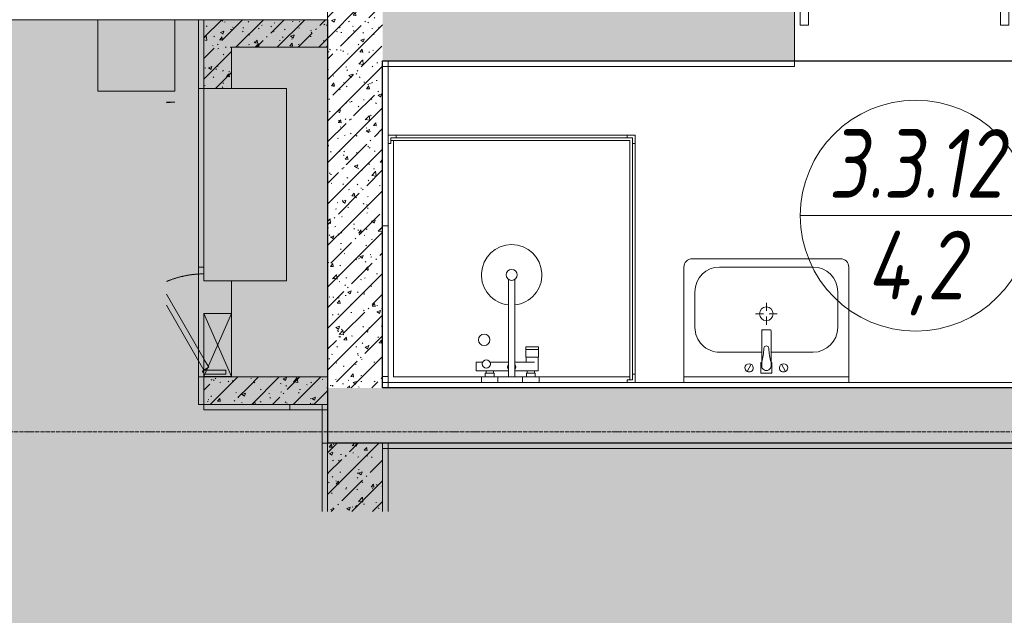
# Model space of a CAD drawing. Header units: millimetres. Extents: x 42571 to 146629, y -34435 to 73146.
# Tile 31 of 94: x 48471 to 52055, y -14682 to -12514. Entities that reach past the tile are written whole.
import ezdxf
from ezdxf.enums import TextEntityAlignment as Align

# ---------------------------------------------------------------- set-up
doc = ezdxf.new("R2010")
doc.units = ezdxf.units.MM
for name, pattern in [('-d1-01', [1, 0, -1]), ('-D1-02х01', [3, 2, -1]), ('-D1d1-15x02', [19, 15, -2, 0, -2])]:
    doc.linetypes.add(name, pattern=pattern)
doc.layers.get('Defpoints').update_dxf_attribs({"color": 31})
for name, color, linetype, lineweight in [('0_S_Black_02', 7, 'Continuous', 5), ('0_S_Black_04', 7, 'Continuous', 9), ('_0', 7, 'Continuous', 13), ('ob_pomeshen', 62, 'Continuous', 13), ('Opening Swing', 7, '-D1-02х01', 5), ('Panel', 7, 'Continuous', 5), ('Двери', 7, 'Continuous', 5), ('Общие ребра', 7, 'Continuous', 5), ('Окна', 7, 'Continuous', 5), ('Оси', 7, 'Continuous', 5), ('Основа _2_', 7, 'Continuous', 5), ('Отделка 2 _5_', 7, 'Continuous', 5), ('Перекрытия', 7, 'Continuous', 5), ('Сантехнические приборы', 7, 'Continuous', 5), ('Стены', 7, 'Continuous', 5), ('Элементы узлов', 7, 'Continuous', 5)]:
    doc.layers.add(name, color=color, linetype=linetype, lineweight=lineweight)
doc.layers.add('_Разделитель помещений_', color=7, linetype='-d1-01', lineweight=5, true_color=0x0080c0)
doc.styles.add('fl_iso paper', font='isocpeur.ttf', dxfattribs={"width": 0.8, "oblique": 10})
pattern_1 = [(45, (-51337.11, -26686.75), (-75.43415, 75.43415), [106.68, -17.78, 3.556, -17.78]), (45, (-51337.11, -26611.36), (-75.43415, 75.43415), []), (50, (-51337.11, -26686.75), (127.52922, -11.15758), [13.335, -146.685]), (355, (-51337.11, -26686.75), (-24.66966, 133.74002), [10.668, -117.348]), (100.451, (-51326.49, -26687.68), (102.85973, 122.58178), [11.333, -124.663]), (46.184, (-51337.11, -26651.19), (189.75516, -29.43036), [20.002, -220.027]), (96.636, (-51321.3, -26653.64), (166.1822, 173.1996), [17, -186.995]), (351.184, (-51337.11, -26651.19), (166.18393, 173.19757), [16.002, -176.022]), (21, (-51319.33, -26660.08), (106.13027, -71.58603), [13.335, -146.685]), (326, (-51319.33, -26660.08), (43.26188, 128.93175), [10.668, -117.348]), (71.451, (-51310.49, -26666.04), (149.39198, 57.34505), [11.333, -124.663]), (37.5, (-51337.114, -26686.746), (2.162228, 59.188357), [3.353, -112.573, 3.353, -115.773, -117.793]), (37.5, (-51337.114, -26686.746), (2.162228, 59.188357), [-235.052, 3.353, -114.44]), (7.5, (-51337.114, -26686.746), (46.773857, 70.12615), [3.353, -64.567, 3.353, -109.906, -44.894]), (7.5, (-51337.114, -26686.746), (46.773857, 70.12615), [-181.178, 3.353, -41.542]), (327.5, (-51376.763, -26686.746), (94.91367, -4.010093), [3.353, -41.097, 3.353, -135.331, -184.023]), (327.5, (-51376.763, -26686.746), (94.91367, -4.010093), [-183.134, 3.353, -180.67]), (317.5, (-51394.54, -26686.75), (103.69057, 17.79882), [3.353, -54.432, 3.353, -88.748, -130.683]), (317.5, (-51394.54, -26686.75), (103.69057, 17.79882), [-149.885, 3.353, -127.33])]

# ---------------------------------------------------------------- blocks, each defined once
blk = doc.blocks.new('помещение')
at = {"color": 0}
blk.add_line((-420, 0), (420, 0), dxfattribs=at)
blk.add_circle((0, 0), 420, dxfattribs=at)
at = {"linetype": 'ByBlock', "style": 'fl_iso paper', "oblique": 10, "width": 0.8}
for tag, p in [('TXT1', (0, 190)), ('TXT2', (0, -180))]:
    blk.add_attdef(tag, text='', height=250, dxfattribs=at).set_placement(p, align=Align.MIDDLE_CENTER)
blk = doc.blocks.new('A_DOR_Door - Вн_Одинарные_800x2100H-15215734-50_AS_Plan_L01_Маркировочный - зависимый 4')
at = {"layer": 'Opening Swing'}
blk.add_arc((-350, -100), 700, 270, 0, dxfattribs=at)
at = {"layer": 'Panel'}
for p, q in [((-380, -30), (-350, -30)), ((-380, -100), (-380, -30)), ((-380, -30), (-380, -100)), ((-350, -30), (-380, -30)), ((-350, -30), (-350, -100)), ((-350, -100), (-350, -30)), ((350, -100), (350, -30)), ((350, -30), (380, -30)), ((350, -30), (350, -100)), ((350, -30), (380, -30)), ((380, -30), (380, -100)), ((380, -100), (380, -30)), ((-350, -100), (-380, -100)), ((-380, -100), (-350, -100)), ((-350, -100), (-350, -800)), ((-310, -100), (-350, -100)), ((-350, -100), (-350, -800)), ((-310, -800), (-310, -100)), ((380, -100), (350, -100)), ((380, -100), (350, -100)), ((-350, -800), (-310, -800))]:
    blk.add_line(p, q, dxfattribs=at)
blk = doc.blocks.new('MR_Тумба-Умывальник с зеркалом - Тумба-умывальник_600-2551778-50_AS_Plan_L01_Маркировочный - зависимый 4')
at = {"layer": 'Сантехнические приборы'}
for p, q in [((-300, 0), (-300, -420)), ((300, 0), (-300, 0)), ((300, -420), (300, 0)), ((-300, -20), (300, -20)), ((20, -33.1), (-20, -33.1)), ((-20, -33.1), (-20, -73.1)), ((20, -73.1), (20, -33.1)), ((-69.7, -39.8), (-55.6, -66.3)), ((-17, -60), (-17, -73.1)), ((17, -73.1), (17, -60)), ((69.7, -39.8), (55.6, -66.3)), ((-20, -73.1), (-17, -73.1)), ((-17, -73.1), (-17, -187.9)), ((17, -187.9), (17, -73.1)), ((17, -73.1), (20, -73.1)), ((-17, -110), (-170, -110)), ((-17, -187.9), (-17, -110)), ((170, -110), (17, -110)), ((17, -110), (17, -187.9)), ((-260, -200), (-260, -330)), ((-14, -190.9), (14, -190.9)), ((14, -190.9), (-14, -190.9)), ((0, -210), (0, -240)), ((260, -330), (260, -200)), ((-10, -250), (-40, -250)), ((40, -250), (10, -250)), ((0, -290), (0, -260)), ((-170, -420), (170, -420)), ((-270, -450), (270, -450))]:
    blk.add_line(p, q, dxfattribs=at)
for centre, radius, start, end in [((-62.7, -53.1), 15, 360, 180), ((-62.7, -53.1), 15, 180, 360), ((0, -60), 17, 360, 180), ((62.7, -53.1), 15, 360, 180), ((62.7, -53.1), 15, 180, 360), ((-217.6, -129.9), 208.5, 1.5946, 15.8177), ((217.6, -129.9), 208.5, 164.1823, 178.4054), ((-170, -200), 90, 90, 180), ((0, -124.1), 9.19, 180, 360), ((170, -200), 90, 360, 90), ((-14, -187.9), 3, 180, 270), ((-14, -187.9), 3, 195, 255), ((14, -187.9), 3, 270, 0), ((14, -187.9), 3, 285, 345), ((0, -250), 25, 0, 180), ((0, -250), 25, 180, 0), ((-170, -330), 90, 180, 270), ((170, -330), 90, 270, 360), ((-270, -420), 30, 180, 270), ((270, -420), 30, 270, 360)]:
    blk.add_arc(centre, radius, start, end, dxfattribs=at)
blk = doc.blocks.new('MR_Душевой поддон - Санузел с душем_900х900-1993868-50_AS_Plan_L01_Маркировочный - зависимый 4')
at = {"layer": 'Сантехнические приборы'}
for p, q in [((-70, 0), (-100, 0)), ((-100, 0), (-100, -30)), ((-100, -30), (-100, 0)), ((-100, 0), (-70, 0)), ((-70, -10), (-70, 0)), ((-70, 0), (-70, -10)), ((310, 0), (250.2, 0)), ((250.2, 0), (250.2, -20)), ((310, -20), (310, 0)), ((459.8, 0), (400, 0)), ((400, 0), (400, -20)), ((459.8, -20), (459.8, 0)), ((800, 0), (-100, 0)), ((-100, 0), (-100, -900)), ((-100, -30), (-90, -30)), ((-90, -30), (-100, -30)), ((-90, -30), (-90, -10)), ((-90, -10), (-70, -10)), ((-70, -10), (-90, -10)), ((-90, -10), (-90, -30)), ((-80, -10), (-90, -10)), ((-90, -10), (-90, -890)), ((-90, -890), (-90, -10)), ((-90, -10), (-80, -10)), ((-80, -880), (-80, -10)), ((-80, -10), (-80, -880)), ((780, -20), (-80, -20)), ((250.2, -20), (310, -20)), ((296, -20), (264, -20)), ((264, -20), (264, -34)), ((264, -34), (296, -34)), ((293.6, -34), (266.7, -34)), ((266.7, -34), (266.7, -42)), ((293.6, -42), (293.6, -34)), ((296, -34), (296, -20)), ((361.3, -20), (338.7, -20)), ((338.7, -20), (338.7, -375.1)), ((361.3, -375.1), (361.3, -20)), ((400, -20), (459.8, -20)), ((446, -20), (414, -20)), ((414, -20), (414, -34)), ((414, -34), (446, -34)), ((443.3, -34), (416.4, -34)), ((416.4, -34), (416.4, -42)), ((443.3, -42), (443.3, -34)), ((446, -34), (446, -20)), ((780, -880), (780, -20)), ((800, -900), (800, 0)), ((266.7, -42), (253.8, -42)), ((253.8, -42), (253.8, -92.5)), ((338.7, -42), (266.7, -42)), ((266.7, -42), (293.6, -42)), ((479.1, -42), (361.3, -42)), ((416.4, -42), (443.3, -42)), ((479.1, -73.7), (479.1, -42)), ((298.9, -92.5), (251.9, -92.5)), ((251.9, -92.5), (251.9, -120)), ((253.8, -92.5), (296.6, -92.5)), ((266.7, -73.7), (338.7, -73.7)), ((296.6, -92.5), (296.6, -73.7)), ((298.9, -120), (298.9, -92.5)), ((361.3, -73.7), (428.7, -73.7)), ((455.7, -73.7), (479.1, -73.7)), ((251.9, -120), (298.9, -120)), ((298.9, -120), (251.9, -120)), ((251.9, -120), (251.9, -129.1)), ((251.9, -129.1), (298.9, -129.1)), ((298.9, -129.1), (298.9, -120)), ((-100, -870), (-100, -900)), ((-90, -870), (-100, -870)), ((-100, -870), (-90, -870)), ((-100, -900), (-100, -870)), ((-90, -890), (-90, -870)), ((-90, -870), (-90, -890)), ((-70, -890), (-90, -890)), ((-90, -890), (-70, -890)), ((-90, -890), (790, -890)), ((790, -890), (-90, -890)), ((790, -880), (-80, -880)), ((-80, -880), (790, -880)), ((-70, -900), (-70, -890)), ((-70, -890), (-70, -900)), ((790, -890), (770, -890)), ((770, -890), (770, -900)), ((770, -900), (770, -890)), ((770, -890), (790, -890)), ((800, -870), (790, -870)), ((790, -870), (790, -890)), ((790, -890), (790, -870)), ((790, -870), (800, -870)), ((790, -890), (790, -880)), ((790, -880), (790, -890)), ((800, -900), (800, -870)), ((800, -870), (800, -900)), ((-100, -900), (800, -900)), ((-100, -900), (-70, -900)), ((-70, -900), (-100, -900)), ((770, -900), (800, -900)), ((800, -900), (770, -900))]:
    blk.add_line(p, q, dxfattribs=at)
for centre, radius, start, end in [((350, -56.1), 15.5, 137.0093, 222.9907), ((350, -56.1), 15.5, 317.0093, 42.9907), ((442.2, -67.2), 15, 334.0483, 205.9517), ((442.2, -67.2), 15, 0, 180), ((442.2, -67.2), 15, 180, 360), ((450, -155.2), 20.9, 0, 180), ((450, -155.2), 20.9, 180, 0), ((350, -391.5), 110, 95.916, 84.084), ((350, -391.5), 20, 0, 180), ((350, -391.5), 20, 180, 360), ((350, -391.5), 20, 55.4667, 124.5333)]:
    blk.add_arc(centre, radius, start, end, dxfattribs=at)
blk = doc.blocks.new('A_MEQ_OpeningWall-Rectangular - ВК-10872052-50_AS_Plan_L01_Маркировочный - зависимый 4')
at = {"layer": 'Окна'}
for p, q in [((-225, 50), (-225, -50)), ((475, 50), (475, -50))]:
    blk.add_line(p, q, dxfattribs=at)
at = {"layer": 'Элементы узлов'}
for p, q in [((475, 50), (-225, 50)), ((-225, 50), (-225, -50)), ((475, -50), (475, 50))]:
    blk.add_line(p, q, dxfattribs=at)
blk = doc.blocks.new('A_MEQ_OpeningWall-Rectangular - ВК-12411387-50_AS_Plan_L01_Маркировочный - зависимый 4')
at = {"layer": 'Элементы узлов', "true_color": 0x808080, "transparency": 33554585}
blk.add_hatch(color=8, dxfattribs=at).paths.add_polyline_path([(10, -50), (240, -50), (240, 50), (10, 50)])
at = {"layer": 'Окна'}
for p, q in [((10, 50), (10, -50)), ((240, 50), (240, -50))]:
    blk.add_line(p, q, dxfattribs=at)
at = {"layer": 'Элементы узлов'}
for p, q in [((240, 50), (10, -50)), ((10, 50), (240, -50)), ((240, 50), (10, 50)), ((10, 50), (10, -50)), ((240, -50), (240, 50)), ((10, -50), (240, -50))]:
    blk.add_line(p, q, dxfattribs=at)
blk = doc.blocks.new('A_MEQ_DoorWall - ВК-15821203-50_AS_Plan_L01_Маркировочный - зависимый 4')
at = {"layer": 'Opening Swing'}
blk.add_arc((-50, 50), 350, 360, 23.0503, dxfattribs=at)
at = {"layer": 'Panel'}
for p, q in [((186.6, 186.6), (-50, 50)), ((-9.7, 50.2), (226.6, 186.6)), ((-50, 50), (-65, 50)), ((315, 50), (300, 50))]:
    blk.add_line(p, q, dxfattribs=at)
at = {"layer": 'Panel', "color": 251, "true_color": 0x4c4c4c}
for p, q in [((-65, 50), (-65, -30)), ((-50, -30), (-50, 50)), ((-50, 50), (-40, 32.7)), ((-40, 32.7), (-10, 50)), ((-65, -30), (-50, -30))]:
    blk.add_line(p, q, dxfattribs=at)
at = {"layer": 'Panel'}
blk.add_arc((-55, 50), 5, 0, 180, dxfattribs=at)
at = {"layer": 'Двери'}
blk.add_line((-75, 50), (-75, -50), dxfattribs=at)
blk = doc.blocks.new('A$Cdea34fad')
at = {"layer": 'Стены'}
h = blk.add_hatch(dxfattribs=at)
h.set_pattern_fill('FP_6', color=256, style=0, pattern_type=2)
h.set_pattern_definition(pattern_1)
h.paths.add_polyline_path([(7078.1, 22191.6), (7221.6, 22191.6), (7221.6, 22991.6), (7021.6, 22991.6), (7021.6, 22191.6)])
h = blk.add_hatch(dxfattribs=at)
h.set_pattern_fill('FP_6', color=256, style=0, pattern_type=2)
h.set_pattern_definition(pattern_1)
h.paths.add_polyline_path([(8721.6, 22791.6), (8721.6, 22991.6), (7221.6, 22991.6), (7221.6, 22791.6), (8111.9, 22791.6)])
h.paths.add_polyline_path([(10751.6, 22791.6), (10751.6, 22991.6), (10471.6, 22991.6), (10471.6, 22791.6)])
h.paths.add_polyline_path([(9771.6, 22791.6), (9771.6, 22991.6), (9521.6, 22991.6), (9521.6, 22791.6)])
h = blk.add_hatch(dxfattribs=at)
h.set_pattern_fill('FP_6', color=256, style=0, pattern_type=2)
h.set_pattern_definition(pattern_1)
h.paths.add_polyline_path([(6571.6, 22691.6), (6671.6, 22691.6), (6671.6, 22941.6), (6571.6, 22941.6)])
h = blk.add_hatch(dxfattribs=at)
h.set_pattern_fill('FP_6', color=256, style=0, pattern_type=2)
h.set_pattern_definition(pattern_1)
h.paths.add_polyline_path([(7021.6, 22841.6), (7021.6, 22941.6), (6671.6, 22941.6), (6671.6, 22841.6)])
h = blk.add_hatch(dxfattribs=at)
h.set_pattern_fill('FP_6', color=256, style=0, pattern_type=2)
h.set_pattern_definition(pattern_1)
h.paths.add_polyline_path([(7221.6, 21601.6), (7221.6, 22191.6), (7021.6, 22191.6), (7021.6, 21601.6), (7078.1, 21601.6)])
h = blk.add_hatch(dxfattribs=at)
h.set_pattern_fill('FP_9', color=256, style=0, pattern_type=2)
h.set_pattern_definition([(45, (-51337.11, -26686.75), (-75.43415, 75.43415), [106.68, -17.78, 3.556, -17.78]), (45, (-51337.11, -26611.36), (-75.43415, 75.43415), []), (50, (-51337.11, -26686.75), (127.52922, -11.15758), [13.335, -146.685]), (355, (-51337.11, -26686.75), (-24.66966, 133.74002), [10.668, -117.348]), (100.451, (-51326.49, -26687.68), (102.85973, 122.58178), [11.333, -124.663]), (46.184, (-51337.11, -26651.19), (189.75516, -29.43036), [20.003, -220.028]), (96.636, (-51321.3, -26653.64), (166.1822, 173.1996), [17, -186.995]), (351.184, (-51337.11, -26651.19), (166.18393, 173.19757), [16.002, -176.022]), (21, (-51319.33, -26660.08), (106.13027, -71.58603), [13.335, -146.685]), (326, (-51319.33, -26660.08), (43.26188, 128.93175), [10.668, -117.348]), (71.451, (-51310.49, -26666.04), (149.39198, 57.34505), [11.333, -124.663]), (37.5, (-51337.114, -26686.746), (2.162228, 59.188357), [3.353, -112.573, 3.353, -115.773, -117.793]), (37.5, (-51337.114, -26686.746), (2.162228, 59.188357), [-235.052, 3.353, -114.44]), (7.5, (-51337.114, -26686.746), (46.773857, 70.12615), [3.353, -64.567, 3.353, -109.906, -44.895]), (7.5, (-51337.114, -26686.746), (46.773857, 70.12615), [-181.178, 3.353, -41.542]), (327.5, (-51376.763, -26686.746), (94.91367, -4.010093), [3.353, -41.097, 3.353, -135.331, -184.023]), (327.5, (-51376.763, -26686.746), (94.91367, -4.010093), [-183.134, 3.353, -180.67]), (317.5, (-51394.54, -26686.75), (103.69057, 17.79882), [3.353, -54.432, 3.353, -88.748, -130.683]), (317.5, (-51394.54, -26686.75), (103.69057, 17.79882), [-149.885, 3.353, -127.33])])
h.paths.add_polyline_path([(6732, 21541.6), (6732, 21641.6), (6571.6, 21641.6), (6571.6, 21541.6)])
h = blk.add_hatch(dxfattribs=at)
h.set_pattern_fill('FP_6', color=256, style=0, pattern_type=2)
h.set_pattern_definition(pattern_1)
h.paths.add_polyline_path([(7021.6, 21541.6), (7021.6, 21641.6), (6732, 21641.6), (6732, 21541.6), (6883.8, 21541.6)])
h = blk.add_hatch(dxfattribs=at)
h.set_pattern_fill('FP_6', color=256, style=0, pattern_type=2)
h.set_pattern_definition(pattern_1)
h.paths.add_polyline_path([(7001.6, 21400), (7021.6, 21400), (7021.6, 21401.6), (9771.6, 21401.6), (9771.6, 21601.6), (7021.6, 21601.6), (7021.6, 21541.6), (7001.6, 21541.6), (7001.6, 21401.6)])
h.paths.add_polyline_path([(10751.6, 21401.6), (10751.6, 21601.6), (10471.6, 21601.6), (10471.6, 21401.6), (10696.5, 21401.6)])
h = blk.add_hatch(dxfattribs=at)
h.set_pattern_fill('FP_6', color=256, style=0, pattern_type=2)
h.set_pattern_definition(pattern_1)
h.paths.add_polyline_path([(7021.6, 21151.6), (7221.6, 21151.6), (7221.6, 21401.6), (7021.6, 21401.6), (7021.6, 21389.2)])
at = {"layer": '0_S_Black_02'}
for p, q in [((6185.2, 22941.6), (6465.2, 22941.6)), ((6185.2, 22681.6), (6185.2, 22941.6)), ((6465.2, 22941.6), (6465.2, 22681.6)), ((6465.2, 22681.6), (6185.2, 22681.6)), ((6435, 22641.6), (6465.2, 22641.6)), ((6435, 22638.5), (6465.2, 22641.6))]:
    blk.add_line(p, q, dxfattribs=at)
at = {"layer": '0_S_Black_04'}
for p, q in [((6571.6, 21991.6), (6571.6, 22691.6)), ((6571.6, 22691.6), (6871.6, 22691.6)), ((6871.6, 22691.6), (6871.6, 21991.6)), ((6871.6, 21991.6), (6571.6, 21991.6))]:
    blk.add_line(p, q, dxfattribs=at)
at = {"layer": '_Разделитель помещений_'}
for p, q in [((7021.6, 35241.6), (7021.6, 22941.6)), ((3221.6, 22941.6), (7021.6, 22941.6)), ((7021.6, 22341.6), (7021.6, 21641.6)), ((7021.6, 22191.6), (7021.6, 21641.6))]:
    blk.add_line(p, q, dxfattribs=at)
at = {"layer": 'Общие ребра'}
for p in [(7001.6, 21400), (7021.6, 21401.6)]:
    blk.add_line(p, (7021.6, 21400), dxfattribs=at)
at = {"layer": 'Оси', "linetype": '-D1d1-15x02'}
blk.add_line((800, 21441.6), (35493.8, 21441.6), dxfattribs=at)
at = {"layer": 'Основа _2_', "lineweight": 9}
for p, q in [((7021.6, 22991.6), (7021.6, 22191.6)), ((8721.6, 22791.6), (8721.6, 22991.6)), ((6571.6, 22941.6), (6671.6, 22941.6)), ((6571.6, 22941.6), (6571.6, 22691.6)), ((6571.6, 22691.6), (6571.6, 22941.6)), ((7021.6, 22941.6), (6671.6, 22941.6)), ((7021.6, 22841.6), (7021.6, 22941.6)), ((6671.6, 22841.6), (6671.6, 22691.6)), ((6671.6, 22841.6), (7021.6, 22841.6)), ((7221.6, 22791.6), (8721.6, 22791.6)), ((7221.6, 22191.6), (7221.6, 22791.6)), ((8721.6, 22791.6), (7221.6, 22791.6)), ((7221.6, 22791.6), (7221.6, 22191.6)), ((6571.6, 22691.6), (6671.6, 22691.6)), ((7021.6, 22191.6), (7021.6, 21601.6)), ((7221.6, 21643.2), (7221.6, 22191.6)), ((7221.6, 22191.6), (7221.6, 21643.2)), ((6571.6, 22061.1), (6571.6, 22041.6)), ((6571.6, 22041.6), (6571.6, 22061.1)), ((6571.6, 21641.6), (6732, 21641.6)), ((6571.6, 21541.6), (6571.6, 21641.6)), ((7021.6, 21641.6), (6732, 21641.6)), ((7021.6, 21541.6), (7021.6, 21641.6)), ((7221.6, 21601.6), (7221.6, 21643.2)), ((7221.6, 21643.2), (7221.6, 21601.6)), ((7021.6, 21541.6), (7021.6, 21601.6)), ((10501.1, 21601.6), (7221.6, 21601.6)), ((7221.6, 21601.6), (10501.1, 21601.6)), ((6571.6, 21541.6), (6732, 21541.6)), ((6732, 21541.6), (6883.8, 21541.6)), ((6883.8, 21541.6), (6732, 21541.6)), ((6883.8, 21541.6), (7021.6, 21541.6)), ((7021.6, 21541.6), (6883.8, 21541.6)), ((7001.6, 21541.6), (7001.6, 21401.6)), ((7001.6, 21401.6), (7001.6, 21400)), ((7021.6, 21400), (7021.6, 21151.6)), ((7021.6, 21151.6), (7021.6, 21400)), ((7221.6, 21401.6), (10751.6, 21401.6)), ((7221.6, 21151.6), (7221.6, 21401.6)), ((10751.6, 21401.6), (7221.6, 21401.6)), ((7221.6, 21401.6), (7221.6, 21151.6))]:
    blk.add_line(p, q, dxfattribs=at)
at = {"layer": 'Отделка 2 _5_'}
for p, q in [((6551.6, 22941.6), (6551.6, 22691.6)), ((6571.6, 22941.6), (6551.6, 22941.6)), ((7221.6, 22791.6), (7221.6, 22771.6)), ((7241.6, 22791.6), (7221.6, 22791.6)), ((7221.6, 22771.6), (8721.6, 22771.6)), ((7241.6, 22191.6), (7241.6, 22791.6)), ((8721.6, 22771.6), (8721.6, 22791.6)), ((6571.6, 22691.6), (6551.6, 22691.6)), ((7241.6, 22191.6), (7221.6, 22191.6)), ((7221.6, 22191.6), (7241.6, 22191.6)), ((7241.6, 21643.2), (7241.6, 22191.6)), ((6551.6, 22041.6), (6551.6, 22061.1)), ((6571.6, 22041.6), (6551.6, 22041.6)), ((6551.6, 21541.6), (6551.6, 21641.6)), ((6571.6, 21641.6), (6551.6, 21641.6)), ((6571.6, 21541.6), (6571.6, 21641.6)), ((7221.6, 21643.2), (7241.6, 21643.2)), ((7241.6, 21643.2), (7221.6, 21643.2)), ((7221.6, 21621.6), (10501.1, 21621.6)), ((7221.6, 21621.6), (7221.6, 21601.6)), ((7241.6, 21601.6), (7241.6, 21643.2)), ((7221.6, 21601.6), (7241.6, 21601.6)), ((6571.6, 21541.6), (6551.6, 21541.6)), ((6571.6, 21541.6), (6732, 21541.6)), ((6571.6, 21541.6), (6571.6, 21521.6)), ((6883.8, 21541.6), (6883.8, 21521.6)), ((6883.8, 21541.6), (6883.8, 21521.6)), ((7021.6, 21541.6), (7001.6, 21541.6)), ((7021.6, 21521.6), (7021.6, 21541.6)), ((6883.8, 21521.6), (6571.6, 21521.6)), ((6883.8, 21521.6), (7021.6, 21521.6)), ((7021.6, 21400), (7001.6, 21400)), ((7001.6, 21400), (7001.6, 21151.6)), ((7221.6, 21401.6), (7221.6, 21381.6)), ((7241.6, 21401.6), (7221.6, 21401.6)), ((7241.6, 21151.6), (7241.6, 21401.6)), ((7221.6, 21381.6), (10751.6, 21381.6))]:
    blk.add_line(p, q, dxfattribs=at)
at = {"layer": 'Перекрытия'}
for p, q in [((7021.6, 22941.6), (7021.6, 35441.6)), ((2821.6, 22941.6), (7021.6, 22941.6)), ((3821.6, 22941.6), (7021.6, 22941.6)), ((7021.6, 22941.6), (3821.6, 22941.6)), ((7021.6, 22941.6), (7021.6, 22191.6)), ((7021.6, 22191.6), (7021.6, 22941.6)), ((10751.6, 22791.6), (7221.6, 22791.6)), ((7221.6, 22791.6), (7221.6, 21601.6)), ((7021.6, 21641.6), (7021.6, 22341.6)), ((7021.6, 22341.6), (7021.6, 21641.6)), ((7021.6, 22191.6), (7021.6, 21601.6)), ((7021.6, 21601.6), (7021.6, 22191.6)), ((7021.6, 21601.6), (7021.6, 21541.6)), ((7021.6, 21541.6), (7021.6, 21601.6)), ((7221.6, 21601.6), (10751.6, 21601.6)), ((7021.6, 21401.6), (10751.6, 21401.6)), ((10751.6, 21401.6), (7021.6, 21401.6))]:
    blk.add_line(p, q, dxfattribs=at)
at = {"layer": 'Стены'}
for p, q in [((7021.6, 35241.6), (7021.6, 22941.6)), ((7021.6, 22941.6), (7021.6, 35241.6)), ((7021.6, 22941.6), (7021.6, 33141.6)), ((7021.6, 33141.6), (7021.6, 22941.6)), ((3513.4, 22941.6), (7021.6, 22941.6)), ((7021.6, 22941.6), (3513.4, 22941.6)), ((6551.6, 21991.6), (6551.6, 22691.6)), ((6571.6, 22691.6), (6551.6, 22691.6)), ((6671.6, 22691.6), (6571.6, 22691.6)), ((6551.6, 21641.6), (6551.6, 22041.6)), ((6571.6, 22041.6), (6551.6, 22041.6)), ((6671.6, 21991.6), (6671.6, 21641.6)), ((6571.6, 21641.6), (6551.6, 21641.6)), ((6671.6, 21641.6), (6571.6, 21641.6))]:
    blk.add_line(p, q, dxfattribs=at)
at = {"layer": 'Двери', "color": 8, "true_color": 0x7f7f7f}
for name, p, rotation in [('A_DOR_Door - Вн_Одинарные_800x2100H-15215734-50_AS_Plan_L01_Маркировочный - зависимый 4', (9121.6, 22891.6), 180), ('A_MEQ_DoorWall - ВК-15821203-50_AS_Plan_L01_Маркировочный - зависимый 4', (6621.6, 21716.6), 90.00000000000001)]:
    blk.add_blockref(name, p, dxfattribs=dict(at, rotation=rotation))
at = {"layer": 'Окна', "color": 8, "true_color": 0x7f7f7f, "rotation": 90.00000000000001}
for name, p in [('A_MEQ_OpeningWall-Rectangular - ВК-10872052-50_AS_Plan_L01_Маркировочный - зависимый 4', (6621.6, 22216.6)), ('A_MEQ_OpeningWall-Rectangular - ВК-12411387-50_AS_Plan_L01_Маркировочный - зависимый 4', (6621.6, 21632.7))]:
    blk.add_blockref(name, p, dxfattribs=at)
at = {"layer": 'Сантехнические приборы', "rotation": 180}
for name, p in [('MR_Душевой поддон - Санузел с душем_900х900-1993868-50_AS_Plan_L01_Маркировочный - зависимый 4', (8041.6, 21621.6)), ('MR_Тумба-Умывальник с зеркалом - Тумба-умывальник_600-2551778-50_AS_Plan_L01_Маркировочный - зависимый 4', (8618.7, 21621.6))]:
    blk.add_blockref(name, p, dxfattribs=at)

msp = doc.modelspace()

# ---------------------------------------------------------------- hatches: boundary and pattern name
at = {"layer": '_0', "transparency": 33554534}
h = msp.add_hatch(color=252, dxfattribs=at)
h.dxf.hatch_style = 1
h.paths.add_polyline_path([(45286.6, -12593.2), (45286.6, -12514.4), (49592.1, -12514.1), (49592.1, -14054.4), (53742.1, -14054.4), (53742.1, -14304.4), (55687.1, -14304.4), (55692.1, -13964.4), (60787.1, -13964.4), (60787.1, -20564.4), (66642.1, -20563.9), (66642.1, -29064.4), (65797.5, -29063.6), (65797.5, -29514.7), (65224.4, -29064.4), (55308.1, -21272), (55022.5, -21493.7), (55317.3, -20835.1), (55032.3, -21056.3), (44542.3, -12814.1), (44974.8, -12814.1)])

# ---------------------------------------------------------------- linework, layer by layer
at = {"layer": 'Defpoints', "linetype": 'ByBlock'}
for points in [[(45286.6, -12593.2), (45286.6, -12514.4), (49592.1, -12514.1), (49592.1, -14054.4), (53742.1, -14054.4), (53742.1, -14304.4), (55687.1, -14304.4), (55692.1, -13964.4), (60787.1, -13964.4), (60787.1, -20564.4), (66642.1, -20563.9), (66642.1, -29064.4), (65797.5, -29063.6), (65797.5, -29514.7), (65224.4, -29064.4), (55308.1, -21272), (55022.5, -21493.7), (55317.3, -20835.1), (55032.3, -21056.3), (44542.3, -12814.1), (44974.8, -12814.1)], [(49792.1, -12664.4), (53322.1, -12664.4), (53322.1, -13854.4), (49792.1, -13854.4)]]:
    msp.add_lwpolyline(points, close=True, dxfattribs=at)

# ---------------------------------------------------------------- block references
at = {"layer": 'ob_pomeshen'}
msp.add_blockref('помещение', (51732.8, -13227.5), dxfattribs=at).add_auto_attribs({'TXT1': '3.3.12', 'TXT2': '4,2'})
at = {"layer": 'Стены', "linetype": 'ByBlock'}
msp.add_blockref('A$Cdea34fad', (42570.5, -35456), dxfattribs=at)

doc.saveas('drawing.dxf')
